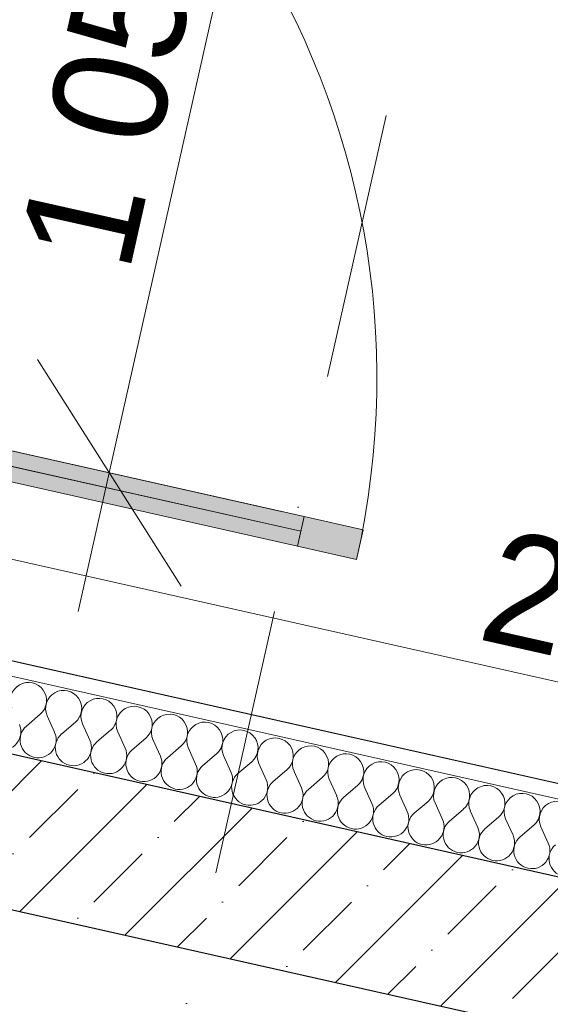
# Model space of a CAD drawing. Header units: millimetres. Extents: x -6990773 to -6682839, y 6117771 to 6220266.
# Tile 58 of 154: x -6948268 to -6947569, y 6148037 to 6149335. Entities that reach past the tile are written whole.
import ezdxf
from ezdxf.enums import TextEntityAlignment as Align

# ---------------------------------------------------------------- set-up
doc = ezdxf.new("R2010")
doc.units = ezdxf.units.MM
doc.header["$MEASUREMENT"] = 0
doc.linetypes.add('Штрихпунктирная', pattern=[670.277762, 352.777767, -176.388884, 0, -141.111112])
for name, color, linetype in [('S - МОП.АР', 7, 'Continuous'), ('АР-Стены_внешние_.АР', 7, 'Continuous'), ('АР-Стены_внутренние_пилоны.АР', 7, 'Continuous'), ('АР-Чертеж-Оси_Осевые размеры.АР', 7, 'Continuous'), ('АР-Чертеж-Размеры.АР', 7, 'Continuous')]:
    doc.layers.add(name, color=color, linetype=linetype)
for name, color, linetype, lineweight in [('АР-Стены_внутренние_пилоны.АР_Ном._пера__1', 7, 'Continuous', 30), ('АР-Чертеж-Оси_Осевые размеры.АР_Ном._пера__120', 7, 'Continuous', 0), ('АР-Чертеж-Размеры.АР_Ном._пера__1', 7, 'Continuous', 0), ('Двери Archicad_Ном._пера__120', 7, 'Continuous', 0)]:
    doc.layers.add(name, color=color, linetype=linetype, lineweight=lineweight)
doc.styles.add('РЎР“Р•РќР•Р\xa0Р\x98Р\xa0_РЎРўР\x98Р›Р¬_4', font='GOTHIC.TTF')
doc.dimstyles.new('СГЕНЕРИР_СТИЛЬ__3', dxfattribs={"dimtxt": 150, "dimasz": 237.5, "dimexe": 0.18, "dimexo": 0.0625, "dimgap": 0, "dimtad": 1, "dimdec": 0, "dimzin": 0, "dimdsep": 46, "dimtxsty": 'РЎР“Р•РќР•Р\xa0Р\x98Р\xa0_РЎРўР\x98Р›Р¬_4', "dimblk": 'ARROWHEAD_6', "dimblk1": 'ARROWHEAD_6', "dimblk2": 'ARROWHEAD_6', "dimcen": 0.09, "dimse1": 1, "dimse2": 1, "dimclrd": 7, "dimclre": 7, "dimclrt": 7, "dimazin": 0, "dimtfac": 1, "dimtdec": 4, "dimtmove": 0, "dimatfit": 3, "dimfxl": 1, "dimtolj": 1, "dimtzin": 0, "dimarcsym": 0})
doc.dimstyles.new('СГЕНЕРИР_СТИЛЬ__4', dxfattribs={"dimtxt": 150, "dimasz": 142.5, "dimexe": 0.18, "dimexo": 0.0625, "dimgap": 0, "dimtad": 1, "dimdec": 0, "dimzin": 0, "dimdsep": 46, "dimtxsty": 'РЎР“Р•РќР•Р\xa0Р\x98Р\xa0_РЎРўР\x98Р›Р¬_4', "dimblk": 'ARROWHEAD_6', "dimblk1": 'ARROWHEAD_6', "dimblk2": 'ARROWHEAD_6', "dimcen": 0.09, "dimse1": 1, "dimse2": 1, "dimclrd": 7, "dimclre": 7, "dimclrt": 7, "dimazin": 0, "dimtfac": 1, "dimtdec": 4, "dimtmove": 0, "dimatfit": 3, "dimfxl": 1, "dimtolj": 1, "dimtzin": 0, "dimarcsym": 0})

# ---------------------------------------------------------------- blocks, each defined once
blk = doc.blocks.new('Металлическая Дверь 23[4]_1', base_point=(-6338927.2, 6562677.8))
at = {"layer": 'Двери Archicad_Ном._пера__120', "linetype": 'Continuous', "lineweight": 0, "true_color": 0xffffff}
for points in [[(-6947897.6, 6148660.4), (-6947893.2, 6148679.9), (-6948800.6, 6148883.7), (-6948805, 6148864.2)], [(-6947902, 6148640.9), (-6947897.6, 6148660.4), (-6948805, 6148864.2), (-6948809.4, 6148844.7)], [(-6947824, 6148623.3), (-6947815.2, 6148662.4), (-6947893.2, 6148679.9), (-6947902, 6148640.9)]]:
    blk.add_hatch(color=7, dxfattribs=at).paths.add_polyline_path(points)
at = {"layer": 'Двери Archicad_Ном._пера__120', "color": 7, "linetype": 'Continuous', "lineweight": 0}
for p, q in [((-6947897.6, 6148660.4), (-6948805, 6148864.2)), ((-6947902, 6148640.9), (-6947893.2, 6148679.9)), ((-6947893.2, 6148679.9), (-6947815.2, 6148662.4)), ((-6947815.2, 6148662.4), (-6947824, 6148623.3)), ((-6947824, 6148623.3), (-6947902, 6148640.9))]:
    blk.add_line(p, q, dxfattribs=at)
at = {"layer": 'Двери Archicad_Ном._пера__120', "color": 7, "linetype": 'Continuous', "lineweight": 0, "flags": 128}
for points in [[(-6947897.6, 6148660.4), (-6948805, 6148864.2), (-6948800.6, 6148883.7), (-6947893.2, 6148679.9)], [(-6947902, 6148640.9), (-6948809.4, 6148844.7), (-6948805, 6148864.2), (-6947897.6, 6148660.4)]]:
    blk.add_lwpolyline(points, close=True, dxfattribs=at)
at = {"layer": 'Двери Archicad_Ном._пера__120', "color": 7, "linetype": 'Continuous', "lineweight": 0}
blk.add_arc((-6948887.5, 6148862.2), 1090, 347.3424, 77.3424, dxfattribs=at)
blk = doc.blocks.new('Стена_96_1', base_point=(-6948966.6, 6148418.7))
at = {"layer": 'Двери Archicad_Ном._пера__120', "color": 7, "linetype": 'Continuous', "lineweight": 0}
blk.add_blockref('Металлическая Дверь 23[4]_1', (-6338927.2, 6562677.8), dxfattribs=at)
blk = doc.blocks.new('Стена_122_1', base_point=(-6948556.8, 6148326.7))
at = {"layer": 'АР-Стены_внутренние_пилоны.АР', "linetype": 'Continuous', "lineweight": 0, "true_color": 0x000000}
h = blk.add_hatch(dxfattribs=at)
h.set_pattern_fill('ЖЕЛЕЗОБЕТОН__PROJECT__0001', color=18, style=0, pattern_type=2)
h.set_pattern_definition([(45, (-6338927.19, 6562677.8), (-84.852814, 84.852814), []), (45, (-6338969.62, 6562720.22), (-84.852814, 84.852814), [90, -30, 0, -30])])
h.paths.add_polyline_path([(-6948481.2, 6148207.2), (-6947408, 6147966.2), (-6947364.2, 6148161.3), (-6948437.3, 6148402.3)])
at = {"layer": 'АР-Стены_внутренние_пилоны.АР_Ном._пера__1', "color": 7, "linetype": 'Continuous', "lineweight": 30, "flags": 128}
for points in [[(-6947364.2, 6148161.3), (-6948437.3, 6148402.3)], [(-6948481.2, 6148207.2), (-6947408, 6147966.2)]]:
    blk.add_lwpolyline(points, dxfattribs=at)
blk = doc.blocks.new('Стандартный Маркер Сетки[57]_1', base_point=(-6947419.1, 6150838.4))
at = {"layer": 'АР-Чертеж-Оси_Осевые размеры.АР_Ном._пера__120', "color": 7, "linetype": 'Штрихпунктирная', "lineweight": 0}
blk.add_line((-6947638.2, 6149862.7), (-6952200.7, 6129548.3), dxfattribs=at)
at = {"layer": 'АР-Чертеж-Оси_Осевые размеры.АР_Ном._пера__120', "color": 7, "lineweight": 0, "style": 'РЎР“Р•РќР•Р\xa0Р\x98Р\xa0_РЎРўР\x98Р›Р¬_4'}
blk.add_attdef('AC_MarkerText_1', text='', height=350, rotation=347.3417, dxfattribs=at).set_placement((-6952459.5, 6128265.8), align=Align.TOP_CENTER)
blk = doc.blocks.new('Стандартный Маркер Сетки[69]_1', base_point=(-6947419.1, 6150838.4))
at = {"layer": 'АР-Чертеж-Оси_Осевые размеры.АР_Ном._пера__120', "color": 7, "linetype": 'Штрихпунктирная', "lineweight": 0}
blk.add_line((-6947638.2, 6149862.7), (-6952200.7, 6129548.3), dxfattribs=at)
at = {"layer": 'АР-Чертеж-Оси_Осевые размеры.АР_Ном._пера__120', "color": 7, "lineweight": 0, "style": 'РЎР“Р•РќР•Р\xa0Р\x98Р\xa0_РЎРўР\x98Р›Р¬_4'}
blk.add_attdef('AC_MarkerText_1', text='', height=350, rotation=347.3417, dxfattribs=at).set_placement((-6952459.5, 6128265.8), align=Align.TOP_CENTER)
blk = doc.blocks.new('*D433', base_point=(-6338927.2, 6562677.8))
at = {"layer": 'АР-Чертеж-Размеры.АР_Ном._пера__1', "color": 7, "linetype": 'Continuous', "lineweight": 0, "transparency": 16777216}
for p, q in [((-6947878.7, 6149944.9), (-6947919.8, 6149762)), ((-6947825.2, 6149612.7), (-6948014.4, 6149911.4)), ((-6948148.5, 6149813.4), (-6947691.1, 6149710.6)), ((-6947919.8, 6149762), (-6948149.9, 6148737.5)), ((-6948244.5, 6148886.9), (-6948055.3, 6148588.2)), ((-6948378.6, 6148788.9), (-6947921.2, 6148686.2)), ((-6948149.9, 6148737.5), (-6948191, 6148554.6))]:
    blk.add_line(p, q, dxfattribs=at)
at = {"layer": 'АР-Чертеж-Размеры.АР_Ном._пера__1', "color": 7, "lineweight": 0, "transparency": 16777216, "insert": (-6948122.1, 6148998.4), "char_height": 150, "attachment_point": 7, "rotation": 77.3417, "style": 'РЎР“Р•РќР•Р\xa0Р\x98Р\xa0_РЎРўР\x98Р›Р¬_4'}
blk.add_mtext('\\A1;{\\pql;\\fCentury Gothic|b0|i0|c204|p0;\\W1.000000;1\xa0050}', dxfattribs=at)
blk = doc.blocks.new('ARROWHEAD_6')
at = {"color": 0, "linetype": 'Continuous', "lineweight": 0}
for p, q in [((-0.5, -0.5), (0.5, 0.5)), ((0, 0), (-1, 0))]:
    blk.add_line(p, q, dxfattribs=at)
blk = doc.blocks.new('*D460', base_point=(-6338927.2, 6562677.8))
at = {"layer": 'АР-Чертеж-Размеры.АР_Ном._пера__1', "color": 7, "linetype": 'Continuous', "lineweight": 0, "transparency": 16777216}
for p, q in [((-6948595.8, 6148838.9), (-6948657.4, 6148564.5)), ((-6948537, 6148758.4), (-6948716.2, 6148644.9)), ((-6948626.6, 6148701.7), (-6948736.4, 6148726.3)), ((-6946207.4, 6148158.3), (-6948626.6, 6148701.7)), ((-6946176.6, 6148295.5), (-6946238.3, 6148021.1)), ((-6946297.1, 6148101.6), (-6946117.8, 6148215.1)), ((-6944158.5, 6147698.2), (-6946207.4, 6148158.3))]:
    blk.add_line(p, q, dxfattribs=at)
at = {"layer": 'АР-Чертеж-Размеры.АР_Ном._пера__1', "color": 7, "lineweight": 0, "transparency": 16777216, "insert": (-6947668.1, 6148517.1), "char_height": 150, "attachment_point": 7, "rotation": 347.3417, "style": 'РЎР“Р•РќР•Р\xa0Р\x98Р\xa0_РЎРўР\x98Р›Р¬_4'}
blk.add_mtext('\\A1;{\\pql;\\fCentury Gothic|b0|i0|c204|p0;\\W1.000000;2 480}', dxfattribs=at)
blk = doc.blocks.new('*X469', base_point=(-6338927.2, 6562677.8))
at = {"layer": 'АР-Стены_внутренние_пилоны.АР_Ном._пера__1', "color": 7, "linetype": 'Continuous', "lineweight": 0}
for p, q in [((-6948241, 6148419.3), (-6948259.1, 6148403.8)), ((-6948231.7, 6148417.2), (-6948221.9, 6148395.5)), ((-6948194.5, 6148408.8), (-6948212.6, 6148393.4)), ((-6948185.2, 6148406.8), (-6948175.5, 6148385)), ((-6948148.1, 6148398.4), (-6948166.2, 6148383)), ((-6948138.8, 6148396.3), (-6948129, 6148374.6)), ((-6948101.6, 6148388), (-6948119.7, 6148372.5)), ((-6948092.3, 6148385.9), (-6948082.5, 6148364.2)), ((-6948055.1, 6148377.5), (-6948073.3, 6148362.1)), ((-6948045.9, 6148375.4), (-6948036.1, 6148353.7)), ((-6948008.7, 6148367.1), (-6948026.8, 6148351.6)), ((-6947999.4, 6148365), (-6947989.6, 6148343.3)), ((-6947962.2, 6148356.7), (-6947980.3, 6148341.2)), ((-6947952.9, 6148354.6), (-6947943.2, 6148332.9)), ((-6947915.8, 6148346.2), (-6947933.9, 6148330.8)), ((-6947906.5, 6148344.1), (-6947896.7, 6148322.4)), ((-6947869.3, 6148335.8), (-6947887.4, 6148320.3)), ((-6947860, 6148333.7), (-6947850.2, 6148312)), ((-6947822.8, 6148325.4), (-6947840.9, 6148309.9)), ((-6947813.5, 6148323.3), (-6947803.8, 6148301.6)), ((-6947776.4, 6148314.9), (-6947794.5, 6148299.5)), ((-6947767.1, 6148312.8), (-6947757.3, 6148291.1)), ((-6947729.9, 6148304.5), (-6947748, 6148289)), ((-6947720.6, 6148302.4), (-6947710.9, 6148280.7)), ((-6947683.5, 6148294), (-6947701.6, 6148278.6)), ((-6947674.2, 6148292), (-6947664.4, 6148270.2)), ((-6947637, 6148283.6), (-6947655.1, 6148268.2)), ((-6947627.7, 6148281.5), (-6947617.9, 6148259.8)), ((-6947590.5, 6148273.2), (-6947608.6, 6148257.7)), ((-6947581.2, 6148271.1), (-6947571.5, 6148249.4))]:
    blk.add_line(p, q, dxfattribs=at)
for centre, start, end in [((-6948256.4, 6148437.4), 310.4712, 204.211), ((-6948210, 6148427), 310.4712, 204.211), ((-6948163.5, 6148416.5), 310.4712, 204.211), ((-6948117.1, 6148406.1), 310.4712, 204.211), ((-6948070.6, 6148395.6), 310.4712, 204.211), ((-6948290.1, 6148396.1), 257.3411, 24.211), ((-6948243.6, 6148385.7), 130.4712, 257.3411), ((-6948024.1, 6148385.2), 310.4712, 204.211), ((-6948243.6, 6148385.7), 257.3411, 24.211), ((-6948197.2, 6148375.3), 130.4712, 257.3411), ((-6947977.7, 6148374.8), 310.4712, 204.211), ((-6947931.2, 6148364.3), 310.4712, 204.211), ((-6948197.2, 6148375.3), 257.3411, 24.211), ((-6948150.7, 6148364.8), 130.4712, 257.3411), ((-6948150.7, 6148364.8), 257.3411, 24.211), ((-6947884.8, 6148353.9), 310.4712, 204.211), ((-6948104.3, 6148354.4), 130.4712, 257.3411), ((-6948104.3, 6148354.4), 257.3411, 24.211), ((-6948057.8, 6148344), 130.4712, 257.3411), ((-6947838.3, 6148343.5), 310.4712, 204.211), ((-6948057.8, 6148344), 257.3411, 24.211), ((-6948011.3, 6148333.5), 130.4712, 257.3411), ((-6947791.8, 6148333), 310.4712, 204.211), ((-6948011.3, 6148333.5), 257.3411, 24.211), ((-6947964.9, 6148323.1), 130.4712, 257.3411), ((-6947745.4, 6148322.6), 310.4712, 204.211), ((-6947698.9, 6148312.2), 310.4712, 204.211), ((-6947964.9, 6148323.1), 257.3411, 24.211), ((-6947918.4, 6148312.7), 130.4712, 257.3411), ((-6947918.4, 6148312.7), 257.3411, 24.211), ((-6947652.4, 6148301.7), 310.4712, 204.211), ((-6947872, 6148302.2), 130.4712, 257.3411), ((-6947872, 6148302.2), 257.3411, 24.211), ((-6947825.5, 6148291.8), 130.4712, 257.3411), ((-6947606, 6148291.3), 310.4712, 204.211), ((-6947825.5, 6148291.8), 257.3411, 24.211), ((-6947779, 6148281.4), 130.4712, 257.3411), ((-6947559.5, 6148280.9), 310.4712, 204.211), ((-6947779, 6148281.4), 257.3411, 24.211), ((-6947732.6, 6148270.9), 130.4712, 257.3411), ((-6947732.6, 6148270.9), 257.3411, 24.211), ((-6947686.1, 6148260.5), 130.4712, 257.3411), ((-6947686.1, 6148260.5), 257.3411, 24.211), ((-6947639.6, 6148250), 130.4712, 257.3411), ((-6947639.6, 6148250), 257.3411, 24.211), ((-6947593.2, 6148239.6), 130.4712, 257.3411), ((-6947593.2, 6148239.6), 257.3411, 24.211), ((-6947546.7, 6148229.2), 130.4712, 257.3411)]:
    blk.add_arc(centre, 23.8, start, end, dxfattribs=at)
blk = doc.blocks.new('Стена_141_1', base_point=(-6940687.7, 6146723.3))
at = {"layer": 'АР-Стены_внутренние_пилоны.АР', "linetype": 'Continuous', "lineweight": 0, "true_color": 0x000000}
h = blk.add_hatch(dxfattribs=at)
h.set_pattern_fill('ШТУКАТУРКА__ГИПС_01_0001', color=18, style=0, pattern_type=2)
h.set_pattern_definition([(45, (-6338927.19, 6563027.8), (-111.369318, 111.369318), [0, -105, 0, -157.5]), (110, (-6338577.19, 6563027.8), (148.001588, 53.868173), [0, -77, 0, -133])])
h.paths.add_polyline_path([(-6948659.6, 6148554.8), (-6943050.3, 6147294.9), (-6943045.9, 6147314.4), (-6948655.2, 6148574.3)])
at = {"layer": 'АР-Стены_внутренние_пилоны.АР_Ном._пера__1', "color": 7, "linetype": 'Continuous', "lineweight": 0}
blk.add_line((-6943050.3, 6147294.9), (-6948679.1, 6148559.2), dxfattribs=at)
at = {"layer": 'АР-Стены_внутренние_пилоны.АР_Ном._пера__1', "color": 7, "linetype": 'Continuous', "lineweight": 0, "flags": 128}
for points in [[(-6943045.9, 6147314.4), (-6948655.2, 6148574.3)], [(-6948701, 6148461.6), (-6940818, 6146691)]]:
    blk.add_lwpolyline(points, dxfattribs=at)
at = {"layer": 'АР-Стены_внутренние_пилоны.АР', "color": 7, "lineweight": 0}
blk.add_blockref('*X469', (-6338927.2, 6562677.8), dxfattribs=at)

msp = doc.modelspace()

# ---------------------------------------------------------------- linework, layer by layer
at = {"layer": 'S - МОП.АР', "color": 254, "linetype": 'Continuous', "lineweight": 0, "true_color": 0xdadada, "flags": 128}
msp.add_lwpolyline([(-6948654.9, 6148574.2), (-6943065.4, 6147318.8), (-6942537.3, 6149670.2), (-6948126.8, 6150925.7)], close=True, dxfattribs=at)

# ---------------------------------------------------------------- block references
at = {"layer": 'АР-Стены_внешние_.АР', "color": 7, "lineweight": 0}
msp.add_blockref('Стена_96_1', (-6948966.6, 6148418.7), dxfattribs=at)
at = {"layer": 'АР-Стены_внутренние_пилоны.АР', "color": 7, "lineweight": 0}
for name, p in [('Стена_141_1', (-6940687.7, 6146723.3)), ('Стена_122_1', (-6948556.8, 6148326.7))]:
    msp.add_blockref(name, p, dxfattribs=at)
at = {"layer": 'АР-Чертеж-Оси_Осевые размеры.АР', "color": 8, "linetype": 'Continuous', "lineweight": 15}
for name in ['Стандартный Маркер Сетки[57]_1', 'Стандартный Маркер Сетки[69]_1']:
    msp.add_blockref(name, (-6947419.1, 6150838.4), dxfattribs=at)

# ---------------------------------------------------------------- dimensions: what is measured, and where the dimension line sits
at = {"layer": 'АР-Чертеж-Размеры.АР', "color": 7, "linetype": 'Continuous', "lineweight": 0}
dim = msp.add_linear_dim(base=(-6948149.9, 6148737.5), p1=(-6948726.7, 6149943.2), p2=(-6948878.7, 6148901.2), angle=257.3417, dimstyle='СГЕНЕРИР_СТИЛЬ__3', dxfattribs=at)
dim.commit()
dim.dimension.update_dxf_attribs({"geometry": '*D433', "text_midpoint": (-6948138.8, 6149265.9), "dimtype": 160, "text_rotation": 77.3417})
dim = msp.add_linear_dim(base=(-6948626.6, 6148701.7), p1=(-6945984.1, 6149153), p2=(-6948655.2, 6148574.3), angle=167.3417, text='2 480', dimstyle='СГЕНЕРИР_СТИЛЬ__4', dxfattribs=at)
dim.commit()
dim.dimension.update_dxf_attribs({"geometry": '*D460', "text_midpoint": (-6947400.6, 6148533.9), "dimtype": 160, "text_rotation": 347.3417})

doc.saveas('drawing.dxf')
